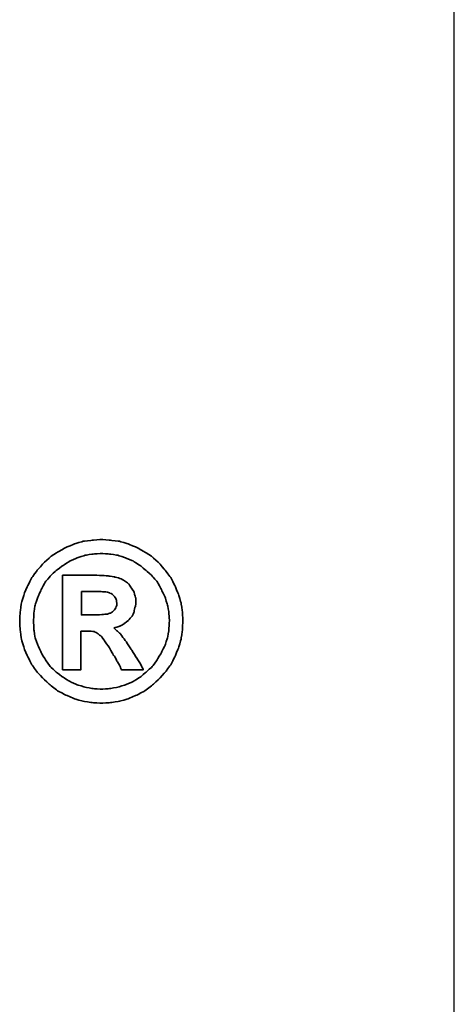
# Model space of a CAD drawing. Header units: millimetres. Extents: x 300 to 581, y 283 to 374.
# Tile 53 of 55: x 532.22 to 534.46, y 316.75 to 321.83. Entities that reach past the tile are written whole.
import ezdxf

# ---------------------------------------------------------------- set-up
doc = ezdxf.new("R2010")
doc.units = ezdxf.units.MM
for name, color, linetype in [('2', 7, 'Continuous'), ('DIM', 4, 'Continuous'), ('layer 1', 7, 'Continuous')]:
    doc.layers.add(name, color=color, linetype=linetype)

# ---------------------------------------------------------------- blocks, each defined once
blk = doc.blocks.new('TBI MOTION logo(完整正式版)')
at = {"layer": 'layer 1', "color": 22, "lineweight": 35}
for points, knots in [([(81.20634, 4.98624), (81.20634, 4.98624), (81.18649, 5.32862), (81.18649, 5.32862), (81.18649, 5.32862), (81.18649, 5.32862), (81.13886, 5.66206), (81.13886, 5.66206), (81.13886, 5.66206), (81.13886, 5.66206), (81.04359, 5.97764), (81.04359, 5.97764), (81.04359, 5.97764), (81.04359, 5.97764), (80.91061, 6.29124), (80.91061, 6.29124), (80.91061, 6.29124), (80.91061, 6.29124), (80.75778, 6.58697), (80.75778, 6.58697), (80.75778, 6.58697), (80.75778, 6.58697), (80.5593, 6.85294), (80.5593, 6.85294), (80.5593, 6.85294), (80.5593, 6.85294), (80.33105, 7.1189), (80.33105, 7.1189), (80.33105, 7.1189), (80.33105, 7.1189), (80.09287, 7.33921), (80.09287, 7.33921), (80.09287, 7.33921), (80.09287, 7.33921), (79.815, 7.51982), (79.815, 7.51982), (79.815, 7.51982), (79.815, 7.51982), (79.51133, 7.69051), (79.51133, 7.69051), (79.51133, 7.69051), (79.51133, 7.69051), (79.19773, 7.8235), (79.19773, 7.8235), (79.19773, 7.8235), (79.19773, 7.8235), (78.88215, 7.91877), (78.88215, 7.91877), (78.88215, 7.91877), (78.88215, 7.91877), (78.54871, 7.95846), (78.54871, 7.95846), (78.54871, 7.95846), (78.54871, 7.95846), (78.21526, 7.98625), (78.21526, 7.98625), (78.21526, 7.98625), (78.21526, 7.98625), (77.87388, 7.95846), (77.87388, 7.95846), (77.87388, 7.95846), (77.87388, 7.95846), (77.54044, 7.91877), (77.54044, 7.91877), (77.54044, 7.91877), (77.54044, 7.91877), (77.22485, 7.8235), (77.22485, 7.8235), (77.22485, 7.8235), (77.22485, 7.8235), (76.91027, 7.69051), (76.91027, 7.69051), (76.91027, 7.69051), (76.91027, 7.69051), (76.6056, 7.51982), (76.6056, 7.51982), (76.6056, 7.51982), (76.6056, 7.51982), (76.32972, 7.33921), (76.32972, 7.33921), (76.32972, 7.33921), (76.32972, 7.33921), (76.09154, 7.1189), (76.09154, 7.1189), (76.09154, 7.1189), (76.09154, 7.1189), (75.86329, 6.85294), (75.86329, 6.85294), (75.86329, 6.85294), (75.86329, 6.85294), (75.66382, 6.58697), (75.66382, 6.58697), (75.66382, 6.58697), (75.66382, 6.58697), (75.51099, 6.29124), (75.51099, 6.29124), (75.51099, 6.29124), (75.51099, 6.29124), (75.37702, 5.97764), (75.37702, 5.97764), (75.37702, 5.97764), (75.37702, 5.97764), (75.28175, 5.66206), (75.28175, 5.66206), (75.28175, 5.66206), (75.28175, 5.66206), (75.23411, 5.32862), (75.23411, 5.32862), (75.23411, 5.32862), (75.23411, 5.32862), (75.21625, 4.98624), (75.21625, 4.98624), (75.21625, 4.98624), (75.21625, 4.98624), (75.23411, 4.6528), (75.23411, 4.6528), (75.23411, 4.6528), (75.23411, 4.6528), (75.28175, 4.32035), (75.28175, 4.32035), (75.28175, 4.32035), (75.28175, 4.32035), (75.37702, 3.99583), (75.37702, 3.99583), (75.37702, 3.99583), (75.37702, 3.99583), (75.51099, 3.68224), (75.51099, 3.68224), (75.51099, 3.68224), (75.51099, 3.68224), (75.66382, 3.38749), (75.66382, 3.38749), (75.66382, 3.38749), (75.66382, 3.38749), (75.86329, 3.10963), (75.86329, 3.10963), (75.86329, 3.10963), (75.86329, 3.10963), (76.09154, 2.87145), (76.09154, 2.87145), (76.09154, 2.87145), (76.09154, 2.87145), (76.32972, 2.6432), (76.32972, 2.6432), (76.32972, 2.6432), (76.32972, 2.6432), (76.6056, 2.43381), (76.6056, 2.43381), (76.6056, 2.43381), (76.6056, 2.43381), (76.91027, 2.27205), (76.91027, 2.27205), (76.91027, 2.27205), (76.91027, 2.27205), (77.22485, 2.13906), (77.22485, 2.13906), (77.22485, 2.13906), (77.22485, 2.13906), (77.54044, 2.0438), (77.54044, 2.0438), (77.54044, 2.0438), (77.54044, 2.0438), (77.87388, 1.99616), (77.87388, 1.99616), (77.87388, 1.99616), (77.87388, 1.99616), (78.21526, 1.97631), (78.21526, 1.97631), (78.21526, 1.97631), (78.21526, 1.97631), (78.54871, 1.99616), (78.54871, 1.99616), (78.54871, 1.99616), (78.54871, 1.99616), (78.88215, 2.0438), (78.88215, 2.0438), (78.88215, 2.0438), (78.88215, 2.0438), (79.19773, 2.13906), (79.19773, 2.13906), (79.19773, 2.13906), (79.19773, 2.13906), (79.51133, 2.27205), (79.51133, 2.27205), (79.51133, 2.27205), (79.51133, 2.27205), (79.815, 2.43381), (79.815, 2.43381), (79.815, 2.43381), (79.815, 2.43381), (80.09287, 2.6432), (80.09287, 2.6432), (80.09287, 2.6432), (80.09287, 2.6432), (80.33105, 2.87145), (80.33105, 2.87145), (80.33105, 2.87145), (80.33105, 2.87145), (80.5593, 3.10963), (80.5593, 3.10963), (80.5593, 3.10963), (80.5593, 3.10963), (80.75778, 3.38749), (80.75778, 3.38749), (80.75778, 3.38749), (80.75778, 3.38749), (80.91061, 3.68224), (80.91061, 3.68224), (80.91061, 3.68224), (80.91061, 3.68224), (81.04359, 3.99583), (81.04359, 3.99583), (81.04359, 3.99583), (81.04359, 3.99583), (81.13886, 4.32035), (81.13886, 4.32035), (81.13886, 4.32035), (81.13886, 4.32035), (81.18649, 4.6528), (81.18649, 4.6528), (81.18649, 4.6528), (81.18649, 4.6528), (81.20634, 4.98624), (81.20634, 4.98624)], [0, 0, 0, 0, 0.01785714, 0.01785714, 0.01785714, 0.01785715, 0.03571429, 0.03571429, 0.03571429, 0.0357143, 0.05357143, 0.05357143, 0.05357143, 0.05357144, 0.07142857, 0.07142857, 0.07142857, 0.07142858, 0.08928571, 0.08928571, 0.08928571, 0.08928572, 0.10714286, 0.10714286, 0.10714286, 0.10714287, 0.125, 0.125, 0.125, 0.12500001, 0.14285714, 0.14285714, 0.14285714, 0.14285715, 0.16071429, 0.16071429, 0.16071429, 0.1607143, 0.17857143, 0.17857143, 0.17857143, 0.17857144, 0.19642857, 0.19642857, 0.19642857, 0.19642858, 0.21428571, 0.21428571, 0.21428571, 0.21428572, 0.23214286, 0.23214286, 0.23214286, 0.23214287, 0.25, 0.25, 0.25, 0.25000001, 0.26785714, 0.26785714, 0.26785714, 0.26785715, 0.28571429, 0.28571429, 0.28571429, 0.2857143, 0.30357143, 0.30357143, 0.30357143, 0.30357144, 0.32142857, 0.32142857, 0.32142857, 0.32142858, 0.33928571, 0.33928571, 0.33928571, 0.33928572, 0.35714286, 0.35714286, 0.35714286, 0.35714287, 0.375, 0.375, 0.375, 0.37500001, 0.39285714, 0.39285714, 0.39285714, 0.39285715, 0.41071429, 0.41071429, 0.41071429, 0.4107143, 0.42857143, 0.42857143, 0.42857143, 0.42857144, 0.44642857, 0.44642857, 0.44642857, 0.44642858, 0.46428571, 0.46428571, 0.46428571, 0.46428572, 0.48214286, 0.48214286, 0.48214286, 0.48214287, 0.5, 0.5, 0.5, 0.50000001, 0.51785714, 0.51785714, 0.51785714, 0.51785715, 0.53571429, 0.53571429, 0.53571429, 0.5357143, 0.55357143, 0.55357143, 0.55357143, 0.55357144, 0.57142857, 0.57142857, 0.57142857, 0.57142858, 0.58928571, 0.58928571, 0.58928571, 0.58928572, 0.60714286, 0.60714286, 0.60714286, 0.60714287, 0.625, 0.625, 0.625, 0.62500001, 0.64285714, 0.64285714, 0.64285714, 0.64285715, 0.66071429, 0.66071429, 0.66071429, 0.6607143, 0.67857143, 0.67857143, 0.67857143, 0.67857144, 0.69642857, 0.69642857, 0.69642857, 0.69642858, 0.71428571, 0.71428571, 0.71428571, 0.71428572, 0.73214286, 0.73214286, 0.73214286, 0.73214287, 0.75, 0.75, 0.75, 0.75000001, 0.76785714, 0.76785714, 0.76785714, 0.76785715, 0.78571429, 0.78571429, 0.78571429, 0.7857143, 0.80357143, 0.80357143, 0.80357143, 0.80357144, 0.82142857, 0.82142857, 0.82142857, 0.82142858, 0.83928571, 0.83928571, 0.83928571, 0.83928572, 0.85714286, 0.85714286, 0.85714286, 0.85714287, 0.875, 0.875, 0.875, 0.87500001, 0.89285714, 0.89285714, 0.89285714, 0.89285715, 0.91071429, 0.91071429, 0.91071429, 0.9107143, 0.92857143, 0.92857143, 0.92857143, 0.92857144, 0.94642857, 0.94642857, 0.94642857, 0.94642858, 0.96428571, 0.96428571, 0.96428571, 0.96428572, 0.98214286, 0.98214286, 0.98214286, 0.98214287, 1, 1, 1, 1]), ([(80.71014, 4.98624), (80.71014, 4.98624), (80.69129, 5.29091), (80.69129, 5.29091), (80.69129, 5.29091), (80.69129, 5.29091), (80.64464, 5.57672), (80.64464, 5.57672), (80.64464, 5.57672), (80.64464, 5.57672), (80.54937, 5.87245), (80.54937, 5.87245), (80.54937, 5.87245), (80.54937, 5.87245), (80.41639, 6.14833), (80.41639, 6.14833), (80.41639, 6.14833), (80.41639, 6.14833), (80.27349, 6.41429), (80.27349, 6.41429), (80.27349, 6.41429), (80.27349, 6.41429), (80.08295, 6.64255), (80.08295, 6.64255), (80.08295, 6.64255), (80.08295, 6.64255), (79.86264, 6.84301), (79.86264, 6.84301), (79.86264, 6.84301), (79.86264, 6.84301), (79.63439, 7.03355), (79.63439, 7.03355), (79.63439, 7.03355), (79.63439, 7.03355), (79.37835, 7.1963), (79.37835, 7.1963), (79.37835, 7.1963), (79.37835, 7.1963), (79.10246, 7.30944), (79.10246, 7.30944), (79.10246, 7.30944), (79.10246, 7.30944), (78.81665, 7.40471), (78.81665, 7.40471), (78.81665, 7.40471), (78.81665, 7.40471), (78.511, 7.45234), (78.511, 7.45234), (78.511, 7.45234), (78.511, 7.45234), (78.21526, 7.47219), (78.21526, 7.47219), (78.21526, 7.47219), (78.21526, 7.47219), (77.9106, 7.45234), (77.9106, 7.45234), (77.9106, 7.45234), (77.9106, 7.45234), (77.61685, 7.40471), (77.61685, 7.40471), (77.61685, 7.40471), (77.61685, 7.40471), (77.32012, 7.30944), (77.32012, 7.30944), (77.32012, 7.30944), (77.32012, 7.30944), (77.06309, 7.1963), (77.06309, 7.1963), (77.06309, 7.1963), (77.06309, 7.1963), (76.80606, 7.03355), (76.80606, 7.03355), (76.80606, 7.03355), (76.80606, 7.03355), (76.55797, 6.84301), (76.55797, 6.84301), (76.55797, 6.84301), (76.55797, 6.84301), (76.34063, 6.64255), (76.34063, 6.64255), (76.34063, 6.64255), (76.34063, 6.64255), (76.1491, 6.41429), (76.1491, 6.41429), (76.1491, 6.41429), (76.1491, 6.41429), (76.0062, 6.14833), (76.0062, 6.14833), (76.0062, 6.14833), (76.0062, 6.14833), (75.88314, 5.87245), (75.88314, 5.87245), (75.88314, 5.87245), (75.88314, 5.87245), (75.77794, 5.57672), (75.77794, 5.57672), (75.77794, 5.57672), (75.77794, 5.57672), (75.73924, 5.29091), (75.73924, 5.29091), (75.73924, 5.29091), (75.73924, 5.29091), (75.72039, 4.98624), (75.72039, 4.98624), (75.72039, 4.98624), (75.72039, 4.98624), (75.73924, 4.67165), (75.73924, 4.67165), (75.73924, 4.67165), (75.73924, 4.67165), (75.77794, 4.37791), (75.77794, 4.37791), (75.77794, 4.37791), (75.77794, 4.37791), (75.88314, 4.10102), (75.88314, 4.10102), (75.88314, 4.10102), (75.88314, 4.10102), (76.0062, 3.83407), (76.0062, 3.83407), (76.0062, 3.83407), (76.0062, 3.83407), (76.15902, 3.56811), (76.15902, 3.56811), (76.15902, 3.56811), (76.15902, 3.56811), (76.34063, 3.32001), (76.34063, 3.32001), (76.34063, 3.32001), (76.34063, 3.32001), (76.55797, 3.11955), (76.55797, 3.11955), (76.55797, 3.11955), (76.55797, 3.11955), (76.80606, 2.92901), (76.80606, 2.92901), (76.80606, 2.92901), (76.80606, 2.92901), (77.06309, 2.76725), (77.06309, 2.76725), (77.06309, 2.76725), (77.06309, 2.76725), (77.32012, 2.65412), (77.32012, 2.65412), (77.32012, 2.65412), (77.32012, 2.65412), (77.61685, 2.55786), (77.61685, 2.55786), (77.61685, 2.55786), (77.61685, 2.55786), (77.9106, 2.51022), (77.9106, 2.51022), (77.9106, 2.51022), (77.9106, 2.51022), (78.21526, 2.49137), (78.21526, 2.49137), (78.21526, 2.49137), (78.21526, 2.49137), (78.511, 2.51022), (78.511, 2.51022), (78.511, 2.51022), (78.511, 2.51022), (78.81665, 2.55786), (78.81665, 2.55786), (78.81665, 2.55786), (78.81665, 2.55786), (79.10246, 2.65412), (79.10246, 2.65412), (79.10246, 2.65412), (79.10246, 2.65412), (79.37835, 2.76725), (79.37835, 2.76725), (79.37835, 2.76725), (79.37835, 2.76725), (79.63439, 2.92901), (79.63439, 2.92901), (79.63439, 2.92901), (79.63439, 2.92901), (79.86264, 3.11955), (79.86264, 3.11955), (79.86264, 3.11955), (79.86264, 3.11955), (80.08295, 3.32001), (80.08295, 3.32001), (80.08295, 3.32001), (80.08295, 3.32001), (80.26356, 3.56811), (80.26356, 3.56811), (80.26356, 3.56811), (80.26356, 3.56811), (80.41639, 3.83407), (80.41639, 3.83407), (80.41639, 3.83407), (80.41639, 3.83407), (80.54937, 4.10102), (80.54937, 4.10102), (80.54937, 4.10102), (80.54937, 4.10102), (80.64464, 4.37791), (80.64464, 4.37791), (80.64464, 4.37791), (80.64464, 4.37791), (80.69129, 4.67165), (80.69129, 4.67165), (80.69129, 4.67165), (80.69129, 4.67165), (80.71014, 4.98624), (80.71014, 4.98624)], [0, 0, 0, 0, 0.01923077, 0.01923077, 0.01923077, 0.01923078, 0.03846154, 0.03846154, 0.03846154, 0.03846155, 0.05769231, 0.05769231, 0.05769231, 0.05769232, 0.07692308, 0.07692308, 0.07692308, 0.07692309, 0.09615385, 0.09615385, 0.09615385, 0.09615386, 0.11538462, 0.11538462, 0.11538462, 0.11538463, 0.13461538, 0.13461538, 0.13461538, 0.13461539, 0.15384615, 0.15384615, 0.15384615, 0.15384616, 0.17307692, 0.17307692, 0.17307692, 0.17307693, 0.19230769, 0.19230769, 0.19230769, 0.1923077, 0.21153846, 0.21153846, 0.21153846, 0.21153847, 0.23076923, 0.23076923, 0.23076923, 0.23076924, 0.25, 0.25, 0.25, 0.25000001, 0.26923077, 0.26923077, 0.26923077, 0.26923078, 0.28846154, 0.28846154, 0.28846154, 0.28846155, 0.30769231, 0.30769231, 0.30769231, 0.30769232, 0.32692308, 0.32692308, 0.32692308, 0.32692309, 0.34615385, 0.34615385, 0.34615385, 0.34615386, 0.36538462, 0.36538462, 0.36538462, 0.36538463, 0.38461538, 0.38461538, 0.38461538, 0.38461539, 0.40384615, 0.40384615, 0.40384615, 0.40384616, 0.42307692, 0.42307692, 0.42307692, 0.42307693, 0.44230769, 0.44230769, 0.44230769, 0.4423077, 0.46153846, 0.46153846, 0.46153846, 0.46153847, 0.48076923, 0.48076923, 0.48076923, 0.48076924, 0.5, 0.5, 0.5, 0.50000001, 0.51923077, 0.51923077, 0.51923077, 0.51923078, 0.53846154, 0.53846154, 0.53846154, 0.53846155, 0.55769231, 0.55769231, 0.55769231, 0.55769232, 0.57692308, 0.57692308, 0.57692308, 0.57692309, 0.59615385, 0.59615385, 0.59615385, 0.59615386, 0.61538462, 0.61538462, 0.61538462, 0.61538463, 0.63461538, 0.63461538, 0.63461538, 0.63461539, 0.65384615, 0.65384615, 0.65384615, 0.65384616, 0.67307692, 0.67307692, 0.67307692, 0.67307693, 0.69230769, 0.69230769, 0.69230769, 0.6923077, 0.71153846, 0.71153846, 0.71153846, 0.71153847, 0.73076923, 0.73076923, 0.73076923, 0.73076924, 0.75, 0.75, 0.75, 0.75000001, 0.76923077, 0.76923077, 0.76923077, 0.76923078, 0.78846154, 0.78846154, 0.78846154, 0.78846155, 0.80769231, 0.80769231, 0.80769231, 0.80769232, 0.82692308, 0.82692308, 0.82692308, 0.82692309, 0.84615385, 0.84615385, 0.84615385, 0.84615386, 0.86538462, 0.86538462, 0.86538462, 0.86538463, 0.88461538, 0.88461538, 0.88461538, 0.88461539, 0.90384615, 0.90384615, 0.90384615, 0.90384616, 0.92307692, 0.92307692, 0.92307692, 0.92307693, 0.94230769, 0.94230769, 0.94230769, 0.9423077, 0.96153846, 0.96153846, 0.96153846, 0.96153847, 0.98076923, 0.98076923, 0.98076923, 0.98076924, 1, 1, 1, 1]), ([(76.78721, 3.2823), (76.78721, 3.2823), (76.78721, 3.32001), (76.78721, 3.32001), (76.78721, 3.32001), (76.78721, 3.32001), (76.78721, 3.42422), (76.78721, 3.42422), (76.78721, 3.42422), (76.78721, 3.42422), (76.78721, 3.59689), (76.78721, 3.59689), (76.78721, 3.59689), (76.78721, 3.59689), (76.78721, 3.80529), (76.78721, 3.80529), (76.78721, 3.80529), (76.78721, 3.80529), (76.78721, 4.0524), (76.78721, 4.0524), (76.78721, 4.0524), (76.78721, 4.0524), (76.78721, 4.32035), (76.78721, 4.32035), (76.78721, 4.32035), (76.78721, 4.32035), (76.78721, 4.92868), (76.78721, 4.92868), (76.78721, 4.92868), (76.78721, 4.92868), (76.78721, 5.53801), (76.78721, 5.53801), (76.78721, 5.53801), (76.78721, 5.53801), (76.78721, 5.82482), (76.78721, 5.82482), (76.78721, 5.82482), (76.78721, 5.82482), (76.78721, 6.07291), (76.78721, 6.07291), (76.78721, 6.07291), (76.78721, 6.07291), (76.78721, 6.30017), (76.78721, 6.30017), (76.78721, 6.30017), (76.78721, 6.30017), (76.78721, 6.45399), (76.78721, 6.45399), (76.78721, 6.45399), (76.78721, 6.45399), (76.78721, 6.5572), (76.78721, 6.5572), (76.78721, 6.5572), (76.78721, 6.5572), (76.78721, 6.59689), (76.78721, 6.59689), (76.78721, 6.59689), (76.78721, 6.59689), (76.78721, 6.67232), (76.78721, 6.67232), (76.78721, 6.67232), (76.78721, 6.67232), (76.8537, 6.67232), (76.8537, 6.67232), (76.8537, 6.67232), (76.8537, 6.67232), (76.87355, 6.67232), (76.87355, 6.67232), (76.87355, 6.67232), (76.87355, 6.67232), (76.91027, 6.67232), (76.91027, 6.67232), (76.91027, 6.67232), (76.91027, 6.67232), (77.04424, 6.67232), (77.04424, 6.67232), (77.04424, 6.67232), (77.04424, 6.67232), (77.22485, 6.67232), (77.22485, 6.67232), (77.22485, 6.67232), (77.22485, 6.67232), (77.43524, 6.67232), (77.43524, 6.67232), (77.43524, 6.67232), (77.43524, 6.67232), (77.65357, 6.67232), (77.65357, 6.67232), (77.65357, 6.67232), (77.65357, 6.67232), (77.82625, 6.67232), (77.82625, 6.67232), (77.82625, 6.67232), (77.82625, 6.67232), (77.94037, 6.67232), (77.94037, 6.67232), (77.94037, 6.67232), (77.94037, 6.67232), (77.97709, 6.67232), (77.97709, 6.67232), (77.97709, 6.67232), (77.97709, 6.67232), (77.99694, 6.67232), (77.99694, 6.67232), (77.99694, 6.67232), (77.99694, 6.67232), (78.00686, 6.67232), (78.00686, 6.67232), (78.00686, 6.67232), (78.00686, 6.67232), (78.28275, 6.6624), (78.28275, 6.6624), (78.28275, 6.6624), (78.28275, 6.6624), (78.50107, 6.64255), (78.50107, 6.64255), (78.50107, 6.64255), (78.50107, 6.64255), (78.511, 6.64255), (78.511, 6.64255), (78.511, 6.64255), (78.511, 6.64255), (78.70154, 6.61476), (78.70154, 6.61476), (78.70154, 6.61476), (78.70154, 6.61476), (78.70154, 6.60483), (78.70154, 6.60483), (78.70154, 6.60483), (78.70154, 6.60483), (78.86429, 6.56713), (78.86429, 6.56713), (78.86429, 6.56713), (78.86429, 6.56713), (78.87223, 6.56713), (78.87223, 6.56713), (78.87223, 6.56713), (78.87223, 6.56713), (78.99727, 6.51056), (78.99727, 6.51056), (78.99727, 6.51056), (78.99727, 6.51056), (79.00719, 6.51056), (79.00719, 6.51056), (79.00719, 6.51056), (79.00719, 6.51056), (79.00719, 6.50162), (79.00719, 6.50162), (79.00719, 6.50162), (79.00719, 6.50162), (79.1104, 6.43415), (79.1104, 6.43415), (79.1104, 6.43415), (79.1104, 6.43415), (79.12132, 6.43415), (79.12132, 6.43415), (79.12132, 6.43415), (79.12132, 6.43415), (79.22552, 6.34781), (79.22552, 6.34781), (79.22552, 6.34781), (79.22552, 6.34781), (79.23544, 6.33888), (79.23544, 6.33888), (79.23544, 6.33888), (79.23544, 6.33888), (79.23544, 6.32895), (79.23544, 6.32895), (79.23544, 6.32895), (79.23544, 6.32895), (79.31087, 6.21483), (79.31087, 6.21483), (79.31087, 6.21483), (79.31087, 6.21483), (79.38629, 6.1007), (79.38629, 6.1007), (79.38629, 6.1007), (79.38629, 6.1007), (79.3972, 6.1007), (79.3972, 6.1007), (79.3972, 6.1007), (79.3972, 6.1007), (79.3972, 6.09078), (79.3972, 6.09078), (79.3972, 6.09078), (79.3972, 6.09078), (79.43392, 5.97764), (79.43392, 5.97764), (79.43392, 5.97764), (79.43392, 5.97764), (79.43392, 5.96772), (79.43392, 5.96772), (79.43392, 5.96772), (79.43392, 5.96772), (79.47362, 5.83474), (79.47362, 5.83474), (79.47362, 5.83474), (79.47362, 5.83474), (79.48156, 5.82482), (79.48156, 5.82482), (79.48156, 5.82482), (79.48156, 5.82482), (79.48156, 5.69977), (79.48156, 5.69977), (79.48156, 5.69977), (79.48156, 5.69977), (79.48156, 5.69183), (79.48156, 5.69183), (79.48156, 5.69183), (79.48156, 5.69183), (79.4637, 5.51915), (79.4637, 5.51915), (79.4637, 5.51915), (79.4637, 5.51915), (79.4637, 5.51122), (79.4637, 5.51122), (79.4637, 5.51122), (79.4637, 5.51122), (79.45377, 5.51122), (79.45377, 5.51122), (79.45377, 5.51122), (79.45377, 5.51122), (79.41507, 5.34847), (79.41507, 5.34847), (79.41507, 5.34847), (79.41507, 5.34847), (79.41507, 5.33854), (79.41507, 5.33854), (79.41507, 5.33854), (79.41507, 5.33854), (79.41507, 5.32862), (79.41507, 5.32862), (79.41507, 5.32862), (79.41507, 5.32862), (79.33865, 5.16785), (79.33865, 5.16785), (79.33865, 5.16785), (79.33865, 5.16785), (79.33071, 5.15693), (79.33071, 5.15693), (79.33071, 5.15693), (79.33071, 5.15693), (79.2156, 5.02495), (79.2156, 5.02495), (79.2156, 5.02495), (79.2156, 5.02495), (79.20567, 5.01502), (79.20567, 5.01502), (79.20567, 5.01502), (79.20567, 5.01502), (79.05483, 4.89991), (79.05483, 4.89991), (79.05483, 4.89991), (79.05483, 4.89991), (79.04491, 4.89197), (79.04491, 4.89197), (79.04491, 4.89197), (79.04491, 4.89197), (78.89208, 4.7967), (78.89208, 4.7967), (78.89208, 4.7967), (78.89208, 4.7967), (78.88215, 4.7967), (78.88215, 4.7967), (78.88215, 4.7967), (78.88215, 4.7967), (78.69161, 4.73913), (78.69161, 4.73913), (78.69161, 4.73913), (78.69161, 4.73913), (78.68169, 4.73913), (78.68169, 4.73913), (78.68169, 4.73913), (78.68169, 4.73913), (78.68169, 4.72921), (78.68169, 4.72921), (78.68169, 4.72921), (78.68169, 4.72921), (78.78688, 4.63394), (78.78688, 4.63394), (78.78688, 4.63394), (78.78688, 4.63394), (78.902, 4.52875), (78.902, 4.52875), (78.902, 4.52875), (78.902, 4.52875), (78.91093, 4.52081), (78.91093, 4.52081), (78.91093, 4.52081), (78.91093, 4.52081), (79.02506, 4.36798), (79.02506, 4.36798), (79.02506, 4.36798), (79.02506, 4.36798), (79.1501, 4.1953), (79.1501, 4.1953), (79.1501, 4.1953), (79.1501, 4.1953), (79.1501, 4.18736), (79.1501, 4.18736), (79.1501, 4.18736), (79.1501, 4.18736), (79.29201, 3.96705), (79.29201, 3.96705), (79.29201, 3.96705), (79.29201, 3.96705), (79.31087, 3.93828), (79.31087, 3.93828), (79.31087, 3.93828), (79.31087, 3.93828), (79.32079, 3.93828), (79.32079, 3.93828), (79.32079, 3.93828), (79.32079, 3.93828), (79.3585, 3.87178), (79.3585, 3.87178), (79.3585, 3.87178), (79.3585, 3.87178), (79.50141, 3.64353), (79.50141, 3.64353), (79.50141, 3.64353), (79.50141, 3.64353), (79.51133, 3.64353), (79.51133, 3.64353), (79.51133, 3.64353), (79.51133, 3.64353), (79.64431, 3.41528), (79.64431, 3.41528), (79.64431, 3.41528), (79.64431, 3.41528), (79.68202, 3.3478), (79.68202, 3.3478), (79.68202, 3.3478), (79.68202, 3.3478), (79.70187, 3.31009), (79.70187, 3.31009), (79.70187, 3.31009), (79.70187, 3.31009), (79.7495, 3.2049), (79.7495, 3.2049), (79.7495, 3.2049), (79.7495, 3.2049), (79.64431, 3.2049), (79.64431, 3.2049), (79.64431, 3.2049), (79.64431, 3.2049), (79.62546, 3.2049), (79.62546, 3.2049), (79.62546, 3.2049), (79.62546, 3.2049), (79.53912, 3.2049), (79.53912, 3.2049), (79.53912, 3.2049), (79.53912, 3.2049), (79.31087, 3.2049), (79.31087, 3.2049), (79.31087, 3.2049), (79.31087, 3.2049), (79.08262, 3.2049), (79.08262, 3.2049), (79.08262, 3.2049), (79.08262, 3.2049), (79.00719, 3.2049), (79.00719, 3.2049), (79.00719, 3.2049), (79.00719, 3.2049), (78.98735, 3.2049), (78.98735, 3.2049), (78.98735, 3.2049), (78.98735, 3.2049), (78.94964, 3.2049), (78.94964, 3.2049), (78.94964, 3.2049), (78.94964, 3.2049), (78.92979, 3.24459), (78.92979, 3.24459), (78.92979, 3.24459), (78.92979, 3.24459), (78.91093, 3.2823), (78.91093, 3.2823), (78.91093, 3.2823), (78.91093, 3.2823), (78.91093, 3.29223), (78.91093, 3.29223), (78.91093, 3.29223), (78.91093, 3.29223), (78.89208, 3.3478), (78.89208, 3.3478), (78.89208, 3.3478), (78.89208, 3.3478), (78.78688, 3.52048), (78.78688, 3.52048), (78.78688, 3.52048), (78.78688, 3.52048), (78.69161, 3.7001), (78.69161, 3.7001), (78.69161, 3.7001), (78.69161, 3.7001), (78.6539, 3.7388), (78.6539, 3.7388), (78.6539, 3.7388), (78.6539, 3.7388), (78.64398, 3.74873), (78.64398, 3.74873), (78.64398, 3.74873), (78.64398, 3.74873), (78.64398, 3.75766), (78.64398, 3.75766), (78.64398, 3.75766), (78.64398, 3.75766), (78.63405, 3.78644), (78.63405, 3.78644), (78.63405, 3.78644), (78.63405, 3.78644), (78.48321, 4.04347), (78.48321, 4.04347), (78.48321, 4.04347), (78.48321, 4.04347), (78.33038, 4.2618), (78.33038, 4.2618), (78.33038, 4.2618), (78.33038, 4.2618), (78.20732, 4.43447), (78.20732, 4.43447), (78.20732, 4.43447), (78.20732, 4.43447), (78.09221, 4.52081), (78.09221, 4.52081), (78.09221, 4.52081), (78.09221, 4.52081), (78.02472, 4.56845), (78.02472, 4.56845), (78.02472, 4.56845), (78.02472, 4.56845), (77.9493, 4.60616), (77.9493, 4.60616), (77.9493, 4.60616), (77.9493, 4.60616), (77.8451, 4.61608), (77.8451, 4.61608), (77.8451, 4.61608), (77.8451, 4.61608), (77.71113, 4.61608), (77.71113, 4.61608), (77.71113, 4.61608), (77.71113, 4.61608), (77.69128, 4.61608), (77.69128, 4.61608), (77.69128, 4.61608), (77.69128, 4.61608), (77.67342, 4.61608), (77.67342, 4.61608), (77.67342, 4.61608), (77.67342, 4.61608), (77.5583, 4.61608), (77.5583, 4.61608), (77.5583, 4.61608), (77.5583, 4.61608), (77.46303, 4.61608), (77.46303, 4.61608), (77.46303, 4.61608), (77.46303, 4.61608), (77.46303, 4.54761), (77.46303, 4.54761), (77.46303, 4.54761), (77.46303, 4.54761), (77.46303, 4.47318), (77.46303, 4.47318), (77.46303, 4.47318), (77.46303, 4.47318), (77.46303, 4.24294), (77.46303, 4.24294), (77.46303, 4.24294), (77.46303, 4.24294), (77.46303, 3.99583), (77.46303, 3.99583), (77.46303, 3.99583), (77.46303, 3.99583), (77.46303, 3.72888), (77.46303, 3.72888), (77.46303, 3.72888), (77.46303, 3.72888), (77.46303, 3.51055), (77.46303, 3.51055), (77.46303, 3.51055), (77.46303, 3.51055), (77.46303, 3.42422), (77.46303, 3.42422), (77.46303, 3.42422), (77.46303, 3.42422), (77.46303, 3.35773), (77.46303, 3.35773), (77.46303, 3.35773), (77.46303, 3.35773), (77.46303, 3.30017), (77.46303, 3.30017), (77.46303, 3.30017), (77.46303, 3.30017), (77.46303, 3.2823), (77.46303, 3.2823), (77.46303, 3.2823), (77.46303, 3.2823), (77.46303, 3.2049), (77.46303, 3.2049), (77.46303, 3.2049), (77.46303, 3.2049), (77.39753, 3.2049), (77.39753, 3.2049), (77.39753, 3.2049), (77.39753, 3.2049), (77.37768, 3.2049), (77.37768, 3.2049), (77.37768, 3.2049), (77.37768, 3.2049), (77.32012, 3.2049), (77.32012, 3.2049), (77.32012, 3.2049), (77.32012, 3.2049), (77.12165, 3.2049), (77.12165, 3.2049), (77.12165, 3.2049), (77.12165, 3.2049), (76.94897, 3.2049), (76.94897, 3.2049), (76.94897, 3.2049), (76.94897, 3.2049), (76.8924, 3.2049), (76.8924, 3.2049), (76.8924, 3.2049), (76.8924, 3.2049), (76.8537, 3.2049), (76.8537, 3.2049), (76.8537, 3.2049), (76.8537, 3.2049), (76.78721, 3.2049), (76.78721, 3.2049), (76.78721, 3.2049), (76.78721, 3.2049), (76.78721, 3.2823), (76.78721, 3.2823)], [0, 0, 0, 0, 0.00740741, 0.00740741, 0.00740741, 0.00740742, 0.01481481, 0.01481481, 0.01481481, 0.01481482, 0.02222222, 0.02222222, 0.02222222, 0.02222223, 0.02962963, 0.02962963, 0.02962963, 0.02962964, 0.03703704, 0.03703704, 0.03703704, 0.03703705, 0.04444444, 0.04444444, 0.04444444, 0.04444445, 0.05185185, 0.05185185, 0.05185185, 0.05185186, 0.05925926, 0.05925926, 0.05925926, 0.05925927, 0.06666667, 0.06666667, 0.06666667, 0.06666668, 0.07407407, 0.07407407, 0.07407407, 0.07407408, 0.08148148, 0.08148148, 0.08148148, 0.08148149, 0.08888889, 0.08888889, 0.08888889, 0.0888889, 0.0962963, 0.0962963, 0.0962963, 0.09629631, 0.1037037, 0.1037037, 0.1037037, 0.10370371, 0.11111111, 0.11111111, 0.11111111, 0.11111112, 0.11851852, 0.11851852, 0.11851852, 0.11851853, 0.12592593, 0.12592593, 0.12592593, 0.12592594, 0.13333333, 0.13333333, 0.13333333, 0.13333334, 0.14074074, 0.14074074, 0.14074074, 0.14074075, 0.14814815, 0.14814815, 0.14814815, 0.14814816, 0.15555556, 0.15555556, 0.15555556, 0.15555557, 0.16296296, 0.16296296, 0.16296296, 0.16296297, 0.17037037, 0.17037037, 0.17037037, 0.17037038, 0.17777778, 0.17777778, 0.17777778, 0.17777779, 0.18518519, 0.18518519, 0.18518519, 0.1851852, 0.19259259, 0.19259259, 0.19259259, 0.1925926, 0.2, 0.2, 0.2, 0.20000001, 0.20740741, 0.20740741, 0.20740741, 0.20740742, 0.21481481, 0.21481481, 0.21481481, 0.21481482, 0.22222222, 0.22222222, 0.22222222, 0.22222223, 0.22962963, 0.22962963, 0.22962963, 0.22962964, 0.23703704, 0.23703704, 0.23703704, 0.23703705, 0.24444444, 0.24444444, 0.24444444, 0.24444445, 0.25185185, 0.25185185, 0.25185185, 0.25185186, 0.25925926, 0.25925926, 0.25925926, 0.25925927, 0.26666667, 0.26666667, 0.26666667, 0.26666668, 0.27407407, 0.27407407, 0.27407407, 0.27407408, 0.28148148, 0.28148148, 0.28148148, 0.28148149, 0.28888889, 0.28888889, 0.28888889, 0.2888889, 0.2962963, 0.2962963, 0.2962963, 0.29629631, 0.3037037, 0.3037037, 0.3037037, 0.30370371, 0.31111111, 0.31111111, 0.31111111, 0.31111112, 0.31851852, 0.31851852, 0.31851852, 0.31851853, 0.32592593, 0.32592593, 0.32592593, 0.32592594, 0.33333333, 0.33333333, 0.33333333, 0.33333334, 0.34074074, 0.34074074, 0.34074074, 0.34074075, 0.34814815, 0.34814815, 0.34814815, 0.34814816, 0.35555556, 0.35555556, 0.35555556, 0.35555557, 0.36296296, 0.36296296, 0.36296296, 0.36296297, 0.37037037, 0.37037037, 0.37037037, 0.37037038, 0.37777778, 0.37777778, 0.37777778, 0.37777779, 0.38518519, 0.38518519, 0.38518519, 0.3851852, 0.39259259, 0.39259259, 0.39259259, 0.3925926, 0.4, 0.4, 0.4, 0.40000001, 0.40740741, 0.40740741, 0.40740741, 0.40740742, 0.41481481, 0.41481481, 0.41481481, 0.41481482, 0.42222222, 0.42222222, 0.42222222, 0.42222223, 0.42962963, 0.42962963, 0.42962963, 0.42962964, 0.43703704, 0.43703704, 0.43703704, 0.43703705, 0.44444444, 0.44444444, 0.44444444, 0.44444445, 0.45185185, 0.45185185, 0.45185185, 0.45185186, 0.45925926, 0.45925926, 0.45925926, 0.45925927, 0.46666667, 0.46666667, 0.46666667, 0.46666668, 0.47407407, 0.47407407, 0.47407407, 0.47407408, 0.48148148, 0.48148148, 0.48148148, 0.48148149, 0.48888889, 0.48888889, 0.48888889, 0.4888889, 0.4962963, 0.4962963, 0.4962963, 0.49629631, 0.5037037, 0.5037037, 0.5037037, 0.50370371, 0.51111111, 0.51111111, 0.51111111, 0.51111112, 0.51851852, 0.51851852, 0.51851852, 0.51851853, 0.52592593, 0.52592593, 0.52592593, 0.52592594, 0.53333333, 0.53333333, 0.53333333, 0.53333334, 0.54074074, 0.54074074, 0.54074074, 0.54074075, 0.54814815, 0.54814815, 0.54814815, 0.54814816, 0.55555556, 0.55555556, 0.55555556, 0.55555557, 0.56296296, 0.56296296, 0.56296296, 0.56296297, 0.57037037, 0.57037037, 0.57037037, 0.57037038, 0.57777778, 0.57777778, 0.57777778, 0.57777779, 0.58518519, 0.58518519, 0.58518519, 0.5851852, 0.59259259, 0.59259259, 0.59259259, 0.5925926, 0.6, 0.6, 0.6, 0.60000001, 0.60740741, 0.60740741, 0.60740741, 0.60740742, 0.61481481, 0.61481481, 0.61481481, 0.61481482, 0.62222222, 0.62222222, 0.62222222, 0.62222223, 0.62962963, 0.62962963, 0.62962963, 0.62962964, 0.63703704, 0.63703704, 0.63703704, 0.63703705, 0.64444444, 0.64444444, 0.64444444, 0.64444445, 0.65185185, 0.65185185, 0.65185185, 0.65185186, 0.65925926, 0.65925926, 0.65925926, 0.65925927, 0.66666667, 0.66666667, 0.66666667, 0.66666668, 0.67407407, 0.67407407, 0.67407407, 0.67407408, 0.68148148, 0.68148148, 0.68148148, 0.68148149, 0.68888889, 0.68888889, 0.68888889, 0.6888889, 0.6962963, 0.6962963, 0.6962963, 0.69629631, 0.7037037, 0.7037037, 0.7037037, 0.70370371, 0.71111111, 0.71111111, 0.71111111, 0.71111112, 0.71851852, 0.71851852, 0.71851852, 0.71851853, 0.72592593, 0.72592593, 0.72592593, 0.72592594, 0.73333333, 0.73333333, 0.73333333, 0.73333334, 0.74074074, 0.74074074, 0.74074074, 0.74074075, 0.74814815, 0.74814815, 0.74814815, 0.74814816, 0.75555556, 0.75555556, 0.75555556, 0.75555557, 0.76296296, 0.76296296, 0.76296296, 0.76296297, 0.77037037, 0.77037037, 0.77037037, 0.77037038, 0.77777778, 0.77777778, 0.77777778, 0.77777779, 0.78518519, 0.78518519, 0.78518519, 0.7851852, 0.79259259, 0.79259259, 0.79259259, 0.7925926, 0.8, 0.8, 0.8, 0.80000001, 0.80740741, 0.80740741, 0.80740741, 0.80740742, 0.81481481, 0.81481481, 0.81481481, 0.81481482, 0.82222222, 0.82222222, 0.82222222, 0.82222223, 0.82962963, 0.82962963, 0.82962963, 0.82962964, 0.83703704, 0.83703704, 0.83703704, 0.83703705, 0.84444444, 0.84444444, 0.84444444, 0.84444445, 0.85185185, 0.85185185, 0.85185185, 0.85185186, 0.85925926, 0.85925926, 0.85925926, 0.85925927, 0.86666667, 0.86666667, 0.86666667, 0.86666668, 0.87407407, 0.87407407, 0.87407407, 0.87407408, 0.88148148, 0.88148148, 0.88148148, 0.88148149, 0.88888889, 0.88888889, 0.88888889, 0.8888889, 0.8962963, 0.8962963, 0.8962963, 0.89629631, 0.9037037, 0.9037037, 0.9037037, 0.90370371, 0.91111111, 0.91111111, 0.91111111, 0.91111112, 0.91851852, 0.91851852, 0.91851852, 0.91851853, 0.92592593, 0.92592593, 0.92592593, 0.92592594, 0.93333333, 0.93333333, 0.93333333, 0.93333334, 0.94074074, 0.94074074, 0.94074074, 0.94074075, 0.94814815, 0.94814815, 0.94814815, 0.94814816, 0.95555556, 0.95555556, 0.95555556, 0.95555557, 0.96296296, 0.96296296, 0.96296296, 0.96296297, 0.97037037, 0.97037037, 0.97037037, 0.97037038, 0.97777778, 0.97777778, 0.97777778, 0.97777779, 0.98518519, 0.98518519, 0.98518519, 0.9851852, 0.99259259, 0.99259259, 0.99259259, 0.9925926, 1, 1, 1, 1]), ([(77.48288, 6.07291), (77.48288, 6.07291), (77.48288, 5.99551), (77.48288, 5.99551), (77.48288, 5.99551), (77.48288, 5.99551), (77.48288, 5.82482), (77.48288, 5.82482), (77.48288, 5.82482), (77.48288, 5.82482), (77.48288, 5.63328), (77.48288, 5.63328), (77.48288, 5.63328), (77.48288, 5.63328), (77.48288, 5.46358), (77.48288, 5.46358), (77.48288, 5.46358), (77.48288, 5.46358), (77.48288, 5.29091), (77.48288, 5.29091), (77.48288, 5.29091), (77.48288, 5.29091), (77.48288, 5.21449), (77.48288, 5.21449), (77.48288, 5.21449), (77.48288, 5.21449), (77.50074, 5.21449), (77.50074, 5.21449), (77.50074, 5.21449), (77.50074, 5.21449), (77.71113, 5.21449), (77.71113, 5.21449), (77.71113, 5.21449), (77.71113, 5.21449), (77.94037, 5.21449), (77.94037, 5.21449), (77.94037, 5.21449), (77.94037, 5.21449), (78.01579, 5.21449), (78.01579, 5.21449), (78.01579, 5.21449), (78.01579, 5.21449), (78.03465, 5.21449), (78.03465, 5.21449), (78.03465, 5.21449), (78.03465, 5.21449), (78.2629, 5.23335), (78.2629, 5.23335), (78.2629, 5.23335), (78.2629, 5.23335), (78.42565, 5.24327), (78.42565, 5.24327), (78.42565, 5.24327), (78.42565, 5.24327), (78.54871, 5.28098), (78.54871, 5.28098), (78.54871, 5.28098), (78.54871, 5.28098), (78.62611, 5.32862), (78.62611, 5.32862), (78.62611, 5.32862), (78.62611, 5.32862), (78.69161, 5.40503), (78.69161, 5.40503), (78.69161, 5.40503), (78.69161, 5.40503), (78.73925, 5.48145), (78.73925, 5.48145), (78.73925, 5.48145), (78.73925, 5.48145), (78.77696, 5.55885), (78.77696, 5.55885), (78.77696, 5.55885), (78.77696, 5.55885), (78.77696, 5.65214), (78.77696, 5.65214), (78.77696, 5.65214), (78.77696, 5.65214), (78.76902, 5.76726), (78.76902, 5.76726), (78.76902, 5.76726), (78.76902, 5.76726), (78.71146, 5.87245), (78.71146, 5.87245), (78.71146, 5.87245), (78.71146, 5.87245), (78.62611, 5.96772), (78.62611, 5.96772), (78.62611, 5.96772), (78.62611, 5.96772), (78.511, 6.02528), (78.511, 6.02528), (78.511, 6.02528), (78.511, 6.02528), (78.44451, 6.05306), (78.44451, 6.05306), (78.44451, 6.05306), (78.44451, 6.05306), (78.32046, 6.06299), (78.32046, 6.06299), (78.32046, 6.06299), (78.32046, 6.06299), (78.18748, 6.07291), (78.18748, 6.07291), (78.18748, 6.07291), (78.18748, 6.07291), (77.99694, 6.07291), (77.99694, 6.07291), (77.99694, 6.07291), (77.99694, 6.07291), (77.97709, 6.07291), (77.97709, 6.07291), (77.97709, 6.07291), (77.97709, 6.07291), (77.90167, 6.07291), (77.90167, 6.07291), (77.90167, 6.07291), (77.90167, 6.07291), (77.69128, 6.07291), (77.69128, 6.07291), (77.69128, 6.07291), (77.69128, 6.07291), (77.50074, 6.07291), (77.50074, 6.07291), (77.50074, 6.07291), (77.50074, 6.07291), (77.48288, 6.07291), (77.48288, 6.07291)], [0, 0, 0, 0, 0.03125, 0.03125, 0.03125, 0.03125001, 0.0625, 0.0625, 0.0625, 0.06250001, 0.09375, 0.09375, 0.09375, 0.09375001, 0.125, 0.125, 0.125, 0.12500001, 0.15625, 0.15625, 0.15625, 0.15625001, 0.1875, 0.1875, 0.1875, 0.18750001, 0.21875, 0.21875, 0.21875, 0.21875001, 0.25, 0.25, 0.25, 0.25000001, 0.28125, 0.28125, 0.28125, 0.28125001, 0.3125, 0.3125, 0.3125, 0.31250001, 0.34375, 0.34375, 0.34375, 0.34375001, 0.375, 0.375, 0.375, 0.37500001, 0.40625, 0.40625, 0.40625, 0.40625001, 0.4375, 0.4375, 0.4375, 0.43750001, 0.46875, 0.46875, 0.46875, 0.46875001, 0.5, 0.5, 0.5, 0.50000001, 0.53125, 0.53125, 0.53125, 0.53125001, 0.5625, 0.5625, 0.5625, 0.56250001, 0.59375, 0.59375, 0.59375, 0.59375001, 0.625, 0.625, 0.625, 0.62500001, 0.65625, 0.65625, 0.65625, 0.65625001, 0.6875, 0.6875, 0.6875, 0.68750001, 0.71875, 0.71875, 0.71875, 0.71875001, 0.75, 0.75, 0.75, 0.75000001, 0.78125, 0.78125, 0.78125, 0.78125001, 0.8125, 0.8125, 0.8125, 0.81250001, 0.84375, 0.84375, 0.84375, 0.84375001, 0.875, 0.875, 0.875, 0.87500001, 0.90625, 0.90625, 0.90625, 0.90625001, 0.9375, 0.9375, 0.9375, 0.93750001, 0.96875, 0.96875, 0.96875, 0.96875001, 1, 1, 1, 1])]:
    blk.add_open_spline(points, degree=3, knots=knots, dxfattribs=at)

msp = doc.modelspace()

# ---------------------------------------------------------------- linework, layer by layer
at = {"layer": '2', "color": 0, "linetype": 'Continuous'}
msp.add_line((534.4555, 307.1423), (534.4555, 334.3423), dxfattribs=at)

# ---------------------------------------------------------------- block references
at = {"layer": 'DIM', "color": 7, "xscale": 0.1404528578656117, "yscale": 0.1404528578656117, "zscale": 0.1404528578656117}
msp.add_blockref('TBI MOTION logo(完整正式版)', (521.6508, 318.0284), dxfattribs=at)

doc.saveas('drawing.dxf')
